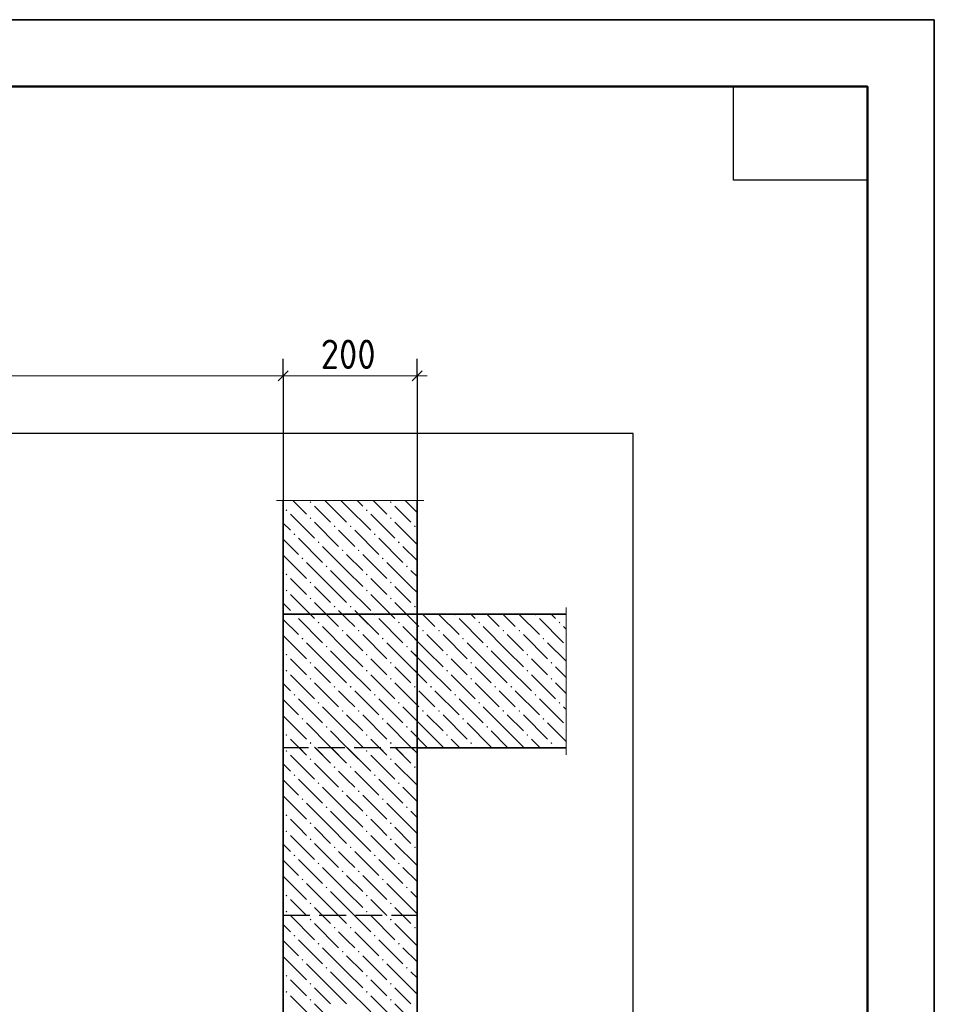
# Model space of a CAD drawing. Header units: millimetres. Extents: x 0 to 21000, y -5 to 14850.
# Tile 23 of 23: x 17584 to 21000, y 11170 to 14850. Entities that reach past the tile are written whole.
import ezdxf

# ---------------------------------------------------------------- set-up
doc = ezdxf.new("R2010")
doc.units = ezdxf.units.MM
doc.linetypes.add('______2', pattern=[135, 100, -35])
doc.layers.add('Standard', color=7, linetype='Continuous', lineweight=25)
doc.layers.add('Размерная линия_ общее', color=7, linetype='Continuous', lineweight=13)
doc.layers.add('ЖБ Перекрытие верхний уровень', color=7, linetype='Continuous', lineweight=25, true_color=0xe0e0ff)
doc.layers.add('ЖБ Стена верхний уровень', color=7, linetype='Continuous', lineweight=25, true_color=0x006e00)
doc.layers.add('Размерная выноска', color=7, linetype='Continuous')
doc.styles.add('ISOCPEUR', font='txt')

msp = doc.modelspace()

# ---------------------------------------------------------------- hatches: boundary and pattern name
at = {"layer": 'ЖБ Перекрытие верхний уровень', "linetype": 'Continuous', "lineweight": 18, "transparency": 33554687}
for points in [[(18606.8, 12626.9), (18608.3, 12628.4), (18611.8, 12628.4), (18613.3, 12626.9), (18610, 12623.7)], [(18906.8, 12626.9), (18908.3, 12628.4), (18911.8, 12628.4), (18913.3, 12626.9), (18910, 12623.7)], [(19206.8, 12626.9), (19208.3, 12628.4), (19211.8, 12628.4), (19213.3, 12626.9), (19210, 12623.7)], [(19506.8, 12626.9), (19508.3, 12628.4), (19511.8, 12628.4), (19513.3, 12626.9), (19510, 12623.7)], [(18696.8, 12596.9), (18700, 12600.2), (18703.3, 12596.9), (18700, 12593.7)], [(18996.8, 12596.9), (19000, 12600.2), (19003.3, 12596.9), (19000, 12593.7)], [(19296.8, 12596.9), (19300, 12600.2), (19303.3, 12596.9), (19300, 12593.7)], [(19596.8, 12596.9), (19600, 12600.2), (19603.3, 12596.9), (19600, 12593.7)], [(18786.8, 12566.9), (18790, 12570.2), (18793.3, 12566.9), (18790, 12563.7)], [(18846.8, 12566.9), (18850, 12570.2), (18853.3, 12566.9), (18850, 12563.7)], [(19086.8, 12566.9), (19090, 12570.2), (19093.3, 12566.9), (19090, 12563.7)], [(19146.8, 12566.9), (19150, 12570.2), (19153.3, 12566.9), (19150, 12563.7)], [(19386.8, 12566.9), (19390, 12570.2), (19393.3, 12566.9), (19390, 12563.7)], [(19446.8, 12566.9), (19450, 12570.2), (19453.3, 12566.9), (19450, 12563.7)], [(18636.8, 12536.9), (18640, 12540.2), (18643.3, 12536.9), (18640, 12533.7)], [(18936.8, 12536.9), (18940, 12540.2), (18943.3, 12536.9), (18940, 12533.7)], [(19236.8, 12536.9), (19240, 12540.2), (19243.3, 12536.9), (19240, 12533.7)], [(19536.8, 12536.9), (19540, 12540.2), (19543.3, 12536.9), (19540, 12533.7)], [(18576.8, 12476.9), (18580, 12480.2), (18583.3, 12476.9), (18580, 12473.7)], [(18726.8, 12506.9), (18730, 12510.2), (18733.3, 12506.9), (18730, 12503.7)], [(18876.8, 12476.9), (18880, 12480.2), (18883.3, 12476.9), (18880, 12473.7)], [(19026.8, 12506.9), (19030, 12510.2), (19033.3, 12506.9), (19030, 12503.7)], [(19176.8, 12476.9), (19180, 12480.2), (19183.3, 12476.9), (19180, 12473.7)], [(19326.8, 12506.9), (19330, 12510.2), (19333.3, 12506.9), (19330, 12503.7)], [(19476.8, 12476.9), (19480, 12480.2), (19483.3, 12476.9), (19480, 12473.7)], [(18666.8, 12446.9), (18670, 12450.2), (18673.3, 12446.9), (18670, 12443.7)], [(18966.8, 12446.9), (18970, 12450.2), (18973.3, 12446.9), (18970, 12443.7)], [(19266.8, 12446.9), (19270, 12450.2), (19273.3, 12446.9), (19270, 12443.7)], [(19566.8, 12446.9), (19570, 12450.2), (19573.3, 12446.9), (19570, 12443.7)], [(18576.8, 12416.9), (18580, 12420.2), (18583.3, 12416.9), (18580, 12413.7)], [(18876.8, 12416.9), (18880, 12420.2), (18883.3, 12416.9), (18880, 12413.7)], [(19176.8, 12416.9), (19180, 12420.2), (19183.3, 12416.9), (19180, 12413.7)], [(19476.8, 12416.9), (19480, 12420.2), (19483.3, 12416.9), (19480, 12413.7)], [(18666.8, 12386.9), (18670, 12390.2), (18673.3, 12386.9), (18670, 12383.7)], [(18966.8, 12386.9), (18970, 12390.2), (18973.3, 12386.9), (18970, 12383.7)], [(19266.8, 12386.9), (19270, 12390.2), (19273.3, 12386.9), (19270, 12383.7)], [(19566.8, 12386.9), (19570, 12390.2), (19573.3, 12386.9), (19570, 12383.7)], [(18606.8, 12326.9), (18610, 12330.2), (18613.3, 12326.9), (18610, 12323.7)], [(18756.8, 12356.9), (18760, 12360.2), (18763.3, 12356.9), (18760, 12353.7)], [(18816.8, 12356.9), (18820, 12360.2), (18823.3, 12356.9), (18820, 12353.7)], [(18906.8, 12326.9), (18910, 12330.2), (18913.3, 12326.9), (18910, 12323.7)], [(19056.8, 12356.9), (19060, 12360.2), (19063.3, 12356.9), (19060, 12353.7)], [(19116.8, 12356.9), (19120, 12360.2), (19123.3, 12356.9), (19120, 12353.7)], [(19206.8, 12326.9), (19210, 12330.2), (19213.3, 12326.9), (19210, 12323.7)], [(19356.8, 12356.9), (19360, 12360.2), (19363.3, 12356.9), (19360, 12353.7)], [(19416.8, 12356.9), (19420, 12360.2), (19423.3, 12356.9), (19420, 12353.7)], [(19506.8, 12326.9), (19510, 12330.2), (19513.3, 12326.9), (19510, 12323.7)], [(18696.8, 12296.9), (18700, 12300.2), (18703.3, 12296.9), (18700, 12293.7)], [(18996.8, 12296.9), (19000, 12300.2), (19003.3, 12296.9), (19000, 12293.7)], [(19296.8, 12296.9), (19300, 12300.2), (19303.3, 12296.9), (19300, 12293.7)], [(19596.8, 12296.9), (19600, 12300.2), (19603.3, 12296.9), (19600, 12293.7)], [(18786.8, 12266.9), (18790, 12270.2), (18793.3, 12266.9), (18790, 12263.7)], [(18846.8, 12266.9), (18850, 12270.2), (18853.3, 12266.9), (18850, 12263.7)], [(19086.8, 12266.9), (19090, 12270.2), (19093.3, 12266.9), (19090, 12263.7)], [(19146.8, 12266.9), (19150, 12270.2), (19153.3, 12266.9), (19150, 12263.7)], [(19386.8, 12266.9), (19390, 12270.2), (19393.3, 12266.9), (19390, 12263.7)], [(19446.8, 12266.9), (19450, 12270.2), (19453.3, 12266.9), (19450, 12263.7)], [(18636.8, 12236.9), (18640, 12240.2), (18643.3, 12236.9), (18640, 12233.7)], [(18936.8, 12236.9), (18940, 12240.2), (18943.3, 12236.9), (18940, 12233.7)], [(19236.8, 12236.9), (19240, 12240.2), (19243.3, 12236.9), (19240, 12233.7)], [(19536.8, 12236.9), (19540, 12240.2), (19543.3, 12236.9), (19540, 12233.7)], [(18576.8, 12176.9), (18580, 12180.2), (18583.3, 12176.9), (18580, 12173.7)], [(18726.8, 12206.9), (18730, 12210.2), (18733.3, 12206.9), (18730, 12203.7)], [(18876.8, 12176.9), (18880, 12180.2), (18883.3, 12176.9), (18880, 12173.7)], [(19026.8, 12206.9), (19030, 12210.2), (19033.3, 12206.9), (19030, 12203.7)], [(19176.8, 12176.9), (19180, 12180.2), (19183.3, 12176.9), (19180, 12173.7)], [(19326.8, 12206.9), (19330, 12210.2), (19333.3, 12206.9), (19330, 12203.7)], [(19476.8, 12176.9), (19480, 12180.2), (19483.3, 12176.9), (19480, 12173.7)], [(18666.8, 12146.9), (18670, 12150.2), (18673.3, 12146.9), (18670, 12143.7)], [(18966.8, 12146.9), (18970, 12150.2), (18973.3, 12146.9), (18970, 12143.7)], [(19266.8, 12146.9), (19270, 12150.2), (19273.3, 12146.9), (19270, 12143.7)], [(19566.8, 12146.9), (19570, 12150.2), (19573.3, 12146.9), (19570, 12143.7)]]:
    msp.add_hatch(color=7, dxfattribs=at).paths.add_polyline_path(points, flags=16)
at = {"layer": 'ЖБ Стена верхний уровень', "linetype": 'Continuous', "lineweight": 18, "transparency": 33554687}
for points in [[(18666.8, 13046.9), (18670, 13050.2), (18673.3, 13046.9), (18670, 13043.7)], [(18966.8, 13046.9), (18970, 13050.2), (18973.3, 13046.9), (18970, 13043.7)], [(18576.8, 13016.9), (18580, 13020.2), (18583.3, 13016.9), (18580, 13013.7)], [(18666.8, 12986.9), (18670, 12990.2), (18673.3, 12986.9), (18670, 12983.7)], [(18876.8, 13016.9), (18880, 13020.2), (18883.3, 13016.9), (18880, 13013.7)], [(18966.8, 12986.9), (18970, 12990.2), (18973.3, 12986.9), (18970, 12983.7)], [(18756.8, 12956.9), (18760, 12960.2), (18763.3, 12956.9), (18760, 12953.7)], [(18816.8, 12956.9), (18820, 12960.2), (18823.3, 12956.9), (18820, 12953.7)], [(19056.8, 12956.9), (19060, 12960.2), (19063.3, 12956.9), (19060, 12953.7)], [(18606.8, 12926.9), (18610, 12930.2), (18613.3, 12926.9), (18610, 12923.7)], [(18906.8, 12926.9), (18910, 12930.2), (18913.3, 12926.9), (18910, 12923.7)], [(18696.8, 12896.9), (18700, 12900.2), (18703.3, 12896.9), (18700, 12893.7)], [(18996.8, 12896.9), (19000, 12900.2), (19003.3, 12896.9), (19000, 12893.7)], [(18786.8, 12866.9), (18790, 12870.2), (18793.3, 12866.9), (18790, 12863.7)], [(18846.8, 12866.9), (18850, 12870.2), (18853.3, 12866.9), (18850, 12863.7)], [(18636.8, 12836.9), (18640, 12840.2), (18643.3, 12836.9), (18640, 12833.7)], [(18726.8, 12806.9), (18730, 12810.2), (18733.3, 12806.9), (18730, 12803.7)], [(18936.8, 12836.9), (18940, 12840.2), (18943.3, 12836.9), (18940, 12833.7)], [(19026.8, 12806.9), (19030, 12810.2), (19033.3, 12806.9), (19030, 12803.7)], [(18576.8, 12776.9), (18580, 12780.2), (18583.3, 12776.9), (18580, 12773.7)], [(18876.8, 12776.9), (18880, 12780.2), (18883.3, 12776.9), (18880, 12773.7)], [(18666.8, 12746.9), (18670, 12750.2), (18673.3, 12746.9), (18670, 12743.7)], [(18966.8, 12746.9), (18970, 12750.2), (18973.3, 12746.9), (18970, 12743.7)], [(18576.8, 12716.9), (18580, 12720.2), (18583.3, 12716.9), (18580, 12713.7)], [(18876.8, 12716.9), (18880, 12720.2), (18883.3, 12716.9), (18880, 12713.7)], [(18666.8, 12686.9), (18670, 12690.2), (18673.3, 12686.9), (18670, 12683.7)], [(18756.8, 12656.9), (18760, 12660.2), (18763.3, 12656.9), (18760, 12653.7)], [(18816.8, 12656.9), (18820, 12660.2), (18823.3, 12656.9), (18820, 12653.7)], [(18966.8, 12686.9), (18970, 12690.2), (18973.3, 12686.9), (18970, 12683.7)], [(19056.8, 12656.9), (19060, 12660.2), (19063.3, 12656.9), (19060, 12653.7)], [(18606.8, 12626.9), (18610, 12630.2), (18613.3, 12626.9), (18610, 12623.7)], [(18906.8, 12626.9), (18910, 12630.2), (18913.3, 12626.9), (18910, 12623.7)], [(18696.8, 12596.9), (18700, 12600.2), (18703.3, 12596.9), (18700, 12593.7)], [(18996.8, 12596.9), (19000, 12600.2), (19003.3, 12596.9), (19000, 12593.7)], [(18786.8, 12566.9), (18790, 12570.2), (18793.3, 12566.9), (18790, 12563.7)], [(18846.8, 12566.9), (18850, 12570.2), (18853.3, 12566.9), (18850, 12563.7)], [(18636.8, 12536.9), (18640, 12540.2), (18643.3, 12536.9), (18640, 12533.7)], [(18936.8, 12536.9), (18940, 12540.2), (18943.3, 12536.9), (18940, 12533.7)], [(18576.8, 12476.9), (18580, 12480.2), (18583.3, 12476.9), (18580, 12473.7)], [(18726.8, 12506.9), (18730, 12510.2), (18733.3, 12506.9), (18730, 12503.7)], [(18876.8, 12476.9), (18880, 12480.2), (18883.3, 12476.9), (18880, 12473.7)], [(19026.8, 12506.9), (19030, 12510.2), (19033.3, 12506.9), (19030, 12503.7)], [(18666.8, 12446.9), (18670, 12450.2), (18673.3, 12446.9), (18670, 12443.7)], [(18966.8, 12446.9), (18970, 12450.2), (18973.3, 12446.9), (18970, 12443.7)], [(18576.8, 12416.9), (18580, 12420.2), (18583.3, 12416.9), (18580, 12413.7)], [(18876.8, 12416.9), (18880, 12420.2), (18883.3, 12416.9), (18880, 12413.7)], [(18666.8, 12386.9), (18670, 12390.2), (18673.3, 12386.9), (18670, 12383.7)], [(18966.8, 12386.9), (18970, 12390.2), (18973.3, 12386.9), (18970, 12383.7)], [(18606.8, 12326.9), (18610, 12330.2), (18613.3, 12326.9), (18610, 12323.7)], [(18756.8, 12356.9), (18760, 12360.2), (18763.3, 12356.9), (18760, 12353.7)], [(18816.8, 12356.9), (18820, 12360.2), (18823.3, 12356.9), (18820, 12353.7)], [(18906.8, 12326.9), (18910, 12330.2), (18913.3, 12326.9), (18910, 12323.7)], [(19056.8, 12356.9), (19060, 12360.2), (19063.3, 12356.9), (19060, 12353.7)], [(18696.8, 12296.9), (18700, 12300.2), (18703.3, 12296.9), (18700, 12293.7)], [(18996.8, 12296.9), (19000, 12300.2), (19003.3, 12296.9), (19000, 12293.7)], [(18786.8, 12266.9), (18790, 12270.2), (18793.3, 12266.9), (18790, 12263.7)], [(18846.8, 12266.9), (18850, 12270.2), (18853.3, 12266.9), (18850, 12263.7)], [(18636.8, 12236.9), (18640, 12240.2), (18643.3, 12236.9), (18640, 12233.7)], [(18936.8, 12236.9), (18940, 12240.2), (18943.3, 12236.9), (18940, 12233.7)], [(18576.8, 12176.9), (18580, 12180.2), (18583.3, 12176.9), (18580, 12173.7)], [(18726.8, 12206.9), (18730, 12210.2), (18733.3, 12206.9), (18730, 12203.7)], [(18876.8, 12176.9), (18880, 12180.2), (18883.3, 12176.9), (18880, 12173.7)], [(19026.8, 12206.9), (19030, 12210.2), (19033.3, 12206.9), (19030, 12203.7)], [(18666.8, 12146.9), (18670, 12150.2), (18673.3, 12146.9), (18670, 12143.7)], [(18966.8, 12146.9), (18970, 12150.2), (18973.3, 12146.9), (18970, 12143.7)], [(18576.8, 12116.9), (18580, 12120.2), (18583.3, 12116.9), (18580, 12113.7)], [(18576.8, 12116.9), (18580, 12120.2), (18583.3, 12116.9), (18580, 12113.7)], [(18876.8, 12116.9), (18880, 12120.2), (18883.3, 12116.9), (18880, 12113.7)], [(18876.8, 12116.9), (18880, 12120.2), (18883.3, 12116.9), (18880, 12113.7)], [(18666.8, 12086.9), (18670, 12090.2), (18673.3, 12086.9), (18670, 12083.7)], [(18666.8, 12086.9), (18670, 12090.2), (18673.3, 12086.9), (18670, 12083.7)], [(18966.8, 12086.9), (18970, 12090.2), (18973.3, 12086.9), (18970, 12083.7)], [(18966.8, 12086.9), (18970, 12090.2), (18973.3, 12086.9), (18970, 12083.7)], [(18756.8, 12056.9), (18760, 12060.2), (18763.3, 12056.9), (18760, 12053.7)], [(18756.8, 12056.9), (18760, 12060.2), (18763.3, 12056.9), (18760, 12053.7)], [(18816.8, 12056.9), (18820, 12060.2), (18823.3, 12056.9), (18820, 12053.7)], [(18816.8, 12056.9), (18820, 12060.2), (18823.3, 12056.9), (18820, 12053.7)], [(19056.8, 12056.9), (19060, 12060.2), (19063.3, 12056.9), (19060, 12053.7)], [(19056.8, 12056.9), (19060, 12060.2), (19063.3, 12056.9), (19060, 12053.7)], [(18606.8, 12026.9), (18610, 12030.2), (18613.3, 12026.9), (18610, 12023.7)], [(18606.8, 12026.9), (18610, 12030.2), (18613.3, 12026.9), (18610, 12023.7)], [(18696.8, 11996.9), (18700, 12000.2), (18703.3, 11996.9), (18700, 11993.7)], [(18696.8, 11996.9), (18700, 12000.2), (18703.3, 11996.9), (18700, 11993.7)], [(18906.8, 12026.9), (18910, 12030.2), (18913.3, 12026.9), (18910, 12023.7)], [(18906.8, 12026.9), (18910, 12030.2), (18913.3, 12026.9), (18910, 12023.7)], [(18996.8, 11996.9), (19000, 12000.2), (19003.3, 11996.9), (19000, 11993.7)], [(18996.8, 11996.9), (19000, 12000.2), (19003.3, 11996.9), (19000, 11993.7)], [(18786.8, 11966.9), (18790, 11970.2), (18793.3, 11966.9), (18790, 11963.7)], [(18786.8, 11966.9), (18790, 11970.2), (18793.3, 11966.9), (18790, 11963.7)], [(18846.8, 11966.9), (18850, 11970.2), (18853.3, 11966.9), (18850, 11963.7)], [(18846.8, 11966.9), (18850, 11970.2), (18853.3, 11966.9), (18850, 11963.7)], [(18636.8, 11936.9), (18640, 11940.2), (18643.3, 11936.9), (18640, 11933.7)], [(18636.8, 11936.9), (18640, 11940.2), (18643.3, 11936.9), (18640, 11933.7)], [(18936.8, 11936.9), (18940, 11940.2), (18943.3, 11936.9), (18940, 11933.7)], [(18936.8, 11936.9), (18940, 11940.2), (18943.3, 11936.9), (18940, 11933.7)], [(18726.8, 11906.9), (18730, 11910.2), (18733.3, 11906.9), (18730, 11903.7)], [(18726.8, 11906.9), (18730, 11910.2), (18733.3, 11906.9), (18730, 11903.7)], [(19026.8, 11906.9), (19030, 11910.2), (19033.3, 11906.9), (19030, 11903.7)], [(19026.8, 11906.9), (19030, 11910.2), (19033.3, 11906.9), (19030, 11903.7)], [(18576.8, 11876.9), (18580, 11880.2), (18583.3, 11876.9), (18580, 11873.7)], [(18576.8, 11876.9), (18580, 11880.2), (18583.3, 11876.9), (18580, 11873.7)], [(18666.8, 11846.9), (18670, 11850.2), (18673.3, 11846.9), (18670, 11843.7)], [(18666.8, 11846.9), (18670, 11850.2), (18673.3, 11846.9), (18670, 11843.7)], [(18876.8, 11876.9), (18880, 11880.2), (18883.3, 11876.9), (18880, 11873.7)], [(18876.8, 11876.9), (18880, 11880.2), (18883.3, 11876.9), (18880, 11873.7)], [(18966.8, 11846.9), (18970, 11850.2), (18973.3, 11846.9), (18970, 11843.7)], [(18966.8, 11846.9), (18970, 11850.2), (18973.3, 11846.9), (18970, 11843.7)], [(18576.8, 11816.9), (18580, 11820.2), (18583.3, 11816.9), (18580, 11813.7)], [(18576.8, 11816.9), (18580, 11820.2), (18583.3, 11816.9), (18580, 11813.7)], [(18876.8, 11816.9), (18880, 11820.2), (18883.3, 11816.9), (18880, 11813.7)], [(18876.8, 11816.9), (18880, 11820.2), (18883.3, 11816.9), (18880, 11813.7)], [(18666.8, 11786.9), (18670, 11790.2), (18673.3, 11786.9), (18670, 11783.7)], [(18666.8, 11786.9), (18670, 11790.2), (18673.3, 11786.9), (18670, 11783.7)], [(18966.8, 11786.9), (18970, 11790.2), (18973.3, 11786.9), (18970, 11783.7)], [(18966.8, 11786.9), (18970, 11790.2), (18973.3, 11786.9), (18970, 11783.7)], [(18756.8, 11756.9), (18760, 11760.2), (18763.3, 11756.9), (18760, 11753.7)], [(18756.8, 11756.9), (18760, 11760.2), (18763.3, 11756.9), (18760, 11753.7)], [(18816.8, 11756.9), (18820, 11760.2), (18823.3, 11756.9), (18820, 11753.7)], [(18816.8, 11756.9), (18820, 11760.2), (18823.3, 11756.9), (18820, 11753.7)], [(19056.8, 11756.9), (19060, 11760.2), (19063.3, 11756.9), (19060, 11753.7)], [(19056.8, 11756.9), (19060, 11760.2), (19063.3, 11756.9), (19060, 11753.7)], [(18606.8, 11726.9), (18610, 11730.2), (18613.3, 11726.9), (18610, 11723.7)], [(18606.8, 11726.9), (18610, 11730.2), (18613.3, 11726.9), (18610, 11723.7)], [(18906.8, 11726.9), (18910, 11730.2), (18913.3, 11726.9), (18910, 11723.7)], [(18906.8, 11726.9), (18910, 11730.2), (18913.3, 11726.9), (18910, 11723.7)], [(18696.8, 11696.9), (18700, 11700.2), (18703.3, 11696.9), (18700, 11693.7)], [(18696.8, 11696.9), (18700, 11700.2), (18703.3, 11696.9), (18700, 11693.7)], [(18786.8, 11666.9), (18790, 11670.2), (18793.3, 11666.9), (18790, 11663.7)], [(18786.8, 11666.9), (18790, 11670.2), (18793.3, 11666.9), (18790, 11663.7)], [(18846.8, 11666.9), (18850, 11670.2), (18853.3, 11666.9), (18850, 11663.7)], [(18846.8, 11666.9), (18850, 11670.2), (18853.3, 11666.9), (18850, 11663.7)], [(18996.8, 11696.9), (19000, 11700.2), (19003.3, 11696.9), (19000, 11693.7)], [(18996.8, 11696.9), (19000, 11700.2), (19003.3, 11696.9), (19000, 11693.7)], [(18636.8, 11636.9), (18640, 11640.2), (18643.3, 11636.9), (18640, 11633.7)], [(18636.8, 11636.9), (18640, 11640.2), (18643.3, 11636.9), (18640, 11633.7)], [(18936.8, 11636.9), (18940, 11640.2), (18943.3, 11636.9), (18940, 11633.7)], [(18936.8, 11636.9), (18940, 11640.2), (18943.3, 11636.9), (18940, 11633.7)], [(18726.8, 11606.9), (18730, 11610.2), (18733.3, 11606.9), (18730, 11603.7)], [(18726.8, 11606.9), (18730, 11610.2), (18733.3, 11606.9), (18730, 11603.7)], [(19026.8, 11606.9), (19030, 11610.2), (19033.3, 11606.9), (19030, 11603.7)], [(19026.8, 11606.9), (19030, 11610.2), (19033.3, 11606.9), (19030, 11603.7)], [(18576.8, 11576.9), (18580, 11580.2), (18583.3, 11576.9), (18580, 11573.7)], [(18576.8, 11576.9), (18580, 11580.2), (18583.3, 11576.9), (18580, 11573.7)], [(18876.8, 11576.9), (18880, 11580.2), (18883.3, 11576.9), (18880, 11573.7)], [(18876.8, 11576.9), (18880, 11580.2), (18883.3, 11576.9), (18880, 11573.7)], [(18576.8, 11516.9), (18580, 11520.2), (18583.3, 11516.9), (18580, 11513.7)], [(18576.8, 11516.9), (18580, 11520.2), (18583.3, 11516.9), (18580, 11513.7)], [(18666.8, 11546.9), (18670, 11550.2), (18673.3, 11546.9), (18670, 11543.7)], [(18666.8, 11546.9), (18670, 11550.2), (18673.3, 11546.9), (18670, 11543.7)], [(18876.8, 11516.9), (18880, 11520.2), (18883.3, 11516.9), (18880, 11513.7)], [(18876.8, 11516.9), (18880, 11520.2), (18883.3, 11516.9), (18880, 11513.7)], [(18966.8, 11546.9), (18970, 11550.2), (18973.3, 11546.9), (18970, 11543.7)], [(18966.8, 11546.9), (18970, 11550.2), (18973.3, 11546.9), (18970, 11543.7)], [(18666.8, 11486.9), (18670, 11490.2), (18673.3, 11486.9), (18670, 11483.7)], [(18966.8, 11486.9), (18970, 11490.2), (18973.3, 11486.9), (18970, 11483.7)], [(18756.8, 11456.9), (18760, 11460.2), (18763.3, 11456.9), (18760, 11453.7)], [(18816.8, 11456.9), (18820, 11460.2), (18823.3, 11456.9), (18820, 11453.7)], [(19056.8, 11456.9), (19060, 11460.2), (19063.3, 11456.9), (19060, 11453.7)], [(18606.8, 11426.9), (18610, 11430.2), (18613.3, 11426.9), (18610, 11423.7)], [(18906.8, 11426.9), (18910, 11430.2), (18913.3, 11426.9), (18910, 11423.7)], [(18696.8, 11396.9), (18700, 11400.2), (18703.3, 11396.9), (18700, 11393.7)], [(18786.8, 11366.9), (18790, 11370.2), (18793.3, 11366.9), (18790, 11363.7)], [(18846.8, 11366.9), (18850, 11370.2), (18853.3, 11366.9), (18850, 11363.7)], [(18996.8, 11396.9), (19000, 11400.2), (19003.3, 11396.9), (19000, 11393.7)], [(18636.8, 11336.9), (18640, 11340.2), (18643.3, 11336.9), (18640, 11333.7)], [(18936.8, 11336.9), (18940, 11340.2), (18943.3, 11336.9), (18940, 11333.7)], [(18726.8, 11306.9), (18730, 11310.2), (18733.3, 11306.9), (18730, 11303.7)], [(19026.8, 11306.9), (19030, 11310.2), (19033.3, 11306.9), (19030, 11303.7)], [(18576.8, 11276.9), (18580, 11280.2), (18583.3, 11276.9), (18580, 11273.7)], [(18876.8, 11276.9), (18880, 11280.2), (18883.3, 11276.9), (18880, 11273.7)], [(18666.8, 11246.9), (18670, 11250.2), (18673.3, 11246.9), (18670, 11243.7)], [(18966.8, 11246.9), (18970, 11250.2), (18973.3, 11246.9), (18970, 11243.7)], [(18576.8, 11216.9), (18580, 11220.2), (18583.3, 11216.9), (18580, 11213.7)], [(18666.8, 11186.9), (18670, 11190.2), (18673.3, 11186.9), (18670, 11183.7)], [(18876.8, 11216.9), (18880, 11220.2), (18883.3, 11216.9), (18880, 11213.7)], [(18966.8, 11186.9), (18970, 11190.2), (18973.3, 11186.9), (18970, 11183.7)]]:
    msp.add_hatch(color=7, dxfattribs=at).paths.add_polyline_path(points, flags=16)

# ---------------------------------------------------------------- linework, layer by layer
at = {"layer": 'Standard', "color": 7, "linetype": 'Continuous', "lineweight": 35, "transparency": 33554687}
for p, q in [((20750, 13800), (20750, 10250)), ((20750, 13600), (20750, 10050))]:
    msp.add_line(p, q, dxfattribs=at)
at = {"layer": 'Standard', "color": 7, "linetype": 'Continuous', "lineweight": 50, "transparency": 33554687}
msp.add_line((20750, 13550), (20750, 11600), dxfattribs=at)
at = {"layer": 'Standard', "color": 7, "linetype": 'Continuous', "lineweight": 25, "transparency": 33554687}
for points in [[(0, 0), (21000, 0), (21000, 14850), (0, 14850), (0, 0)], [(20750, 14600), (20750, 14250), (20250, 14250), (20250, 14600), (20750, 14600)]]:
    msp.add_lwpolyline(points, close=True, dxfattribs=at)
at = {"layer": 'Standard', "color": 7, "linetype": 'Continuous', "lineweight": 35, "transparency": 33554687}
msp.add_lwpolyline([(21000, 14850), (0, 14850), (0, 0), (21000, 0), (21000, 14850)], dxfattribs=at)
at = {"layer": 'Standard', "color": 7, "linetype": 'Continuous', "lineweight": 50, "transparency": 33554687}
msp.add_lwpolyline([(1000, 14600), (20750, 14600), (20750, 250), (1000, 250), (1000, 14600)], close=True, dxfattribs=at)
at = {"layer": 'Standard', "color": 254, "linetype": 'Continuous', "lineweight": 25, "true_color": 0xc4c4ff, "transparency": 33554687}
msp.add_lwpolyline([(1586.4, 8737.5), (19874.7, 8737.5), (19874.7, 13303.3), (1586.4, 13303.3), (1586.4, 8737.5)], dxfattribs=at)
at = {"layer": 'ЖБ Перекрытие верхний уровень', "color": 7, "linetype": 'Continuous', "lineweight": 35, "transparency": 33554687}
for p, q in [((18567.9, 12628.4), (18567.9, 12128.4)), ((19624.7, 12628.4), (18567.9, 12628.4)), ((19067.9, 12128.4), (19624.7, 12128.4))]:
    msp.add_line(p, q, dxfattribs=at)
at = {"layer": 'ЖБ Перекрытие верхний уровень', "color": 9, "linetype": 'Continuous', "lineweight": 18, "true_color": 0xc7c7c7, "transparency": 33554687}
for p, q in [((18668.5, 12628.4), (18685, 12611.9)), ((18728.5, 12628.4), (18775, 12581.9)), ((18805, 12611.9), (18788.5, 12628.4)), ((18848.5, 12628.4), (18925, 12551.9)), ((18968.5, 12628.4), (18985, 12611.9)), ((19028.5, 12628.4), (19075, 12581.9)), ((19105, 12611.9), (19088.5, 12628.4)), ((19148.5, 12628.4), (19225, 12551.9)), ((19268.5, 12628.4), (19285, 12611.9)), ((19328.5, 12628.4), (19375, 12581.9)), ((19405, 12611.9), (19388.5, 12628.4)), ((19448.5, 12628.4), (19525, 12551.9)), ((19568.5, 12628.4), (19585, 12611.9)), ((18567.9, 12609), (18625, 12551.9)), ((18625, 12611.9), (18715, 12521.9)), ((18835, 12581.9), (18805, 12611.9)), ((18925, 12611.9), (19015, 12521.9)), ((19135, 12581.9), (19105, 12611.9)), ((19225, 12611.9), (19315, 12521.9)), ((19435, 12581.9), (19405, 12611.9)), ((19525, 12611.9), (19615, 12521.9)), ((18567.9, 12549), (18655, 12461.9)), ((18805, 12491.9), (18715, 12581.9)), ((18805, 12551.9), (18865, 12491.9)), ((18865, 12551.9), (18955, 12461.9)), ((19105, 12491.9), (19015, 12581.9)), ((19105, 12551.9), (19165, 12491.9)), ((19165, 12551.9), (19255, 12461.9)), ((19405, 12491.9), (19315, 12581.9)), ((19405, 12551.9), (19465, 12491.9)), ((19465, 12551.9), (19555, 12461.9)), ((19624.7, 12572.2), (19615, 12581.9)), ((18745, 12431.9), (18655, 12521.9)), ((19045, 12431.9), (18955, 12521.9)), ((19345, 12431.9), (19255, 12521.9)), ((19624.7, 12452.2), (19555, 12521.9)), ((18745, 12491.9), (18805, 12431.9)), ((18805, 12491.9), (18865, 12431.9)), ((19045, 12491.9), (19105, 12431.9)), ((19105, 12491.9), (19165, 12431.9)), ((19345, 12491.9), (19405, 12431.9)), ((19405, 12491.9), (19465, 12431.9)), ((18625, 12431.9), (18595, 12461.9)), ((18925, 12431.9), (18895, 12461.9)), ((19225, 12431.9), (19195, 12461.9)), ((19525, 12431.9), (19495, 12461.9)), ((18595, 12401.9), (18685, 12311.9)), ((18655, 12401.9), (18625, 12431.9)), ((18685, 12431.9), (18745, 12371.9)), ((18745, 12431.9), (18805, 12371.9)), ((18805, 12431.9), (18895, 12341.9)), ((18895, 12401.9), (18985, 12311.9)), ((18955, 12401.9), (18925, 12431.9)), ((18985, 12431.9), (19045, 12371.9)), ((19045, 12431.9), (19105, 12371.9)), ((19105, 12431.9), (19195, 12341.9)), ((19195, 12401.9), (19285, 12311.9)), ((19255, 12401.9), (19225, 12431.9)), ((19285, 12431.9), (19345, 12371.9)), ((19345, 12431.9), (19405, 12371.9)), ((19405, 12431.9), (19495, 12341.9)), ((19495, 12401.9), (19585, 12311.9)), ((19555, 12401.9), (19525, 12431.9)), ((19585, 12431.9), (19624.7, 12392.2)), ((18567.9, 12369), (18595, 12341.9)), ((18685, 12371.9), (18775, 12281.9)), ((18985, 12371.9), (19075, 12281.9)), ((19285, 12371.9), (19375, 12281.9)), ((19585, 12371.9), (19624.7, 12332.2)), ((18805, 12311.9), (18775, 12341.9)), ((18835, 12341.9), (18925, 12251.9)), ((19105, 12311.9), (19075, 12341.9)), ((19135, 12341.9), (19225, 12251.9)), ((19405, 12311.9), (19375, 12341.9)), ((19435, 12341.9), (19525, 12251.9)), ((18567.9, 12309), (18625, 12251.9)), ((18625, 12311.9), (18715, 12221.9)), ((18835, 12281.9), (18805, 12311.9)), ((18925, 12311.9), (19015, 12221.9)), ((19135, 12281.9), (19105, 12311.9)), ((19225, 12311.9), (19315, 12221.9)), ((19435, 12281.9), (19405, 12311.9)), ((19525, 12311.9), (19615, 12221.9)), ((18805, 12191.9), (18715, 12281.9)), ((19105, 12191.9), (19015, 12281.9)), ((19405, 12191.9), (19315, 12281.9)), ((19624.7, 12272.2), (19615, 12281.9)), ((18567.9, 12249), (18655, 12161.9)), ((18745, 12131.9), (18655, 12221.9)), ((18805, 12251.9), (18865, 12191.9)), ((18865, 12251.9), (18955, 12161.9)), ((19045, 12131.9), (18955, 12221.9)), ((19105, 12251.9), (19165, 12191.9)), ((19165, 12251.9), (19255, 12161.9)), ((19345, 12131.9), (19255, 12221.9)), ((19405, 12251.9), (19465, 12191.9)), ((19465, 12251.9), (19555, 12161.9)), ((19624.7, 12152.2), (19555, 12221.9)), ((18745, 12191.9), (18805, 12131.9)), ((18805, 12191.9), (18865, 12131.9)), ((19045, 12191.9), (19105, 12131.9)), ((19105, 12191.9), (19165, 12131.9)), ((19345, 12191.9), (19405, 12131.9)), ((19405, 12191.9), (19465, 12131.9)), ((18625, 12131.9), (18595, 12161.9)), ((18925, 12131.9), (18895, 12161.9)), ((19225, 12131.9), (19195, 12161.9)), ((19525, 12131.9), (19495, 12161.9)), ((18628.5, 12128.4), (18625, 12131.9)), ((18685, 12131.9), (18688.5, 12128.4)), ((18745, 12131.9), (18748.5, 12128.4)), ((18805, 12131.9), (18808.5, 12128.4)), ((18928.5, 12128.4), (18925, 12131.9)), ((18985, 12131.9), (18988.5, 12128.4)), ((19045, 12131.9), (19048.5, 12128.4)), ((19105, 12131.9), (19108.5, 12128.4)), ((19228.5, 12128.4), (19225, 12131.9)), ((19285, 12131.9), (19288.5, 12128.4)), ((19345, 12131.9), (19348.5, 12128.4)), ((19405, 12131.9), (19408.5, 12128.4)), ((19528.5, 12128.4), (19525, 12131.9)), ((19585, 12131.9), (19588.5, 12128.4))]:
    msp.add_line(p, q, dxfattribs=at)
at = {"layer": 'ЖБ Стена верхний уровень', "color": 7, "linetype": 'Continuous', "lineweight": 35, "transparency": 33554687}
for p, q in [((18567.9, 13053.3), (18567.9, 11503.4)), ((19067.9, 11503.4), (19067.9, 13053.3)), ((18567.9, 12128.4), (18567.9, 9753.4)), ((19067.9, 9753.4), (19067.9, 12128.4))]:
    msp.add_line(p, q, dxfattribs=at)
at = {"layer": 'ЖБ Стена верхний уровень', "color": 251, "linetype": 'Continuous', "lineweight": 18, "true_color": 0x575757, "transparency": 33554687}
for p, q in [((18625, 13031.9), (18603.7, 13053.3)), ((18655, 13001.9), (18625, 13031.9)), ((18685, 13031.9), (18745, 12971.9)), ((18745, 13031.9), (18723.7, 13053.3)), ((18745, 13031.9), (18805, 12971.9)), ((18783.7, 13053.3), (18805, 13031.9)), ((18805, 13031.9), (18895, 12941.9)), ((18843.7, 13053.3), (18865, 13031.9)), ((18925, 13031.9), (18903.7, 13053.3)), ((18955, 13001.9), (18925, 13031.9)), ((18985, 13031.9), (19045, 12971.9)), ((19045, 13031.9), (19023.7, 13053.3)), ((19045, 13031.9), (19067.9, 13009)), ((18595, 13001.9), (18685, 12911.9)), ((18895, 13001.9), (18985, 12911.9)), ((18567.9, 12969), (18595, 12941.9)), ((18685, 12971.9), (18775, 12881.9)), ((18985, 12971.9), (19067.9, 12889)), ((18805, 12911.9), (18775, 12941.9)), ((18835, 12941.9), (18925, 12851.9)), ((18567.9, 12909), (18625, 12851.9)), ((18625, 12911.9), (18715, 12821.9)), ((18805, 12791.9), (18715, 12881.9)), ((18835, 12881.9), (18805, 12911.9)), ((18925, 12911.9), (19015, 12821.9)), ((19067.9, 12829), (19015, 12881.9)), ((18567.9, 12849), (18655, 12761.9)), ((18805, 12851.9), (18865, 12791.9)), ((18865, 12851.9), (18955, 12761.9)), ((18745, 12731.9), (18655, 12821.9)), ((19045, 12731.9), (18955, 12821.9)), ((18745, 12791.9), (18805, 12731.9)), ((18805, 12791.9), (18865, 12731.9)), ((19045, 12791.9), (19067.9, 12769)), ((18625, 12731.9), (18595, 12761.9)), ((18655, 12701.9), (18625, 12731.9)), ((18685, 12731.9), (18745, 12671.9)), ((18745, 12731.9), (18805, 12671.9)), ((18805, 12731.9), (18895, 12641.9)), ((18925, 12731.9), (18895, 12761.9)), ((18955, 12701.9), (18925, 12731.9)), ((18985, 12731.9), (19045, 12671.9)), ((19045, 12731.9), (19067.9, 12709)), ((18595, 12701.9), (18685, 12611.9)), ((18895, 12701.9), (18985, 12611.9)), ((18567.9, 12669), (18595, 12641.9)), ((18685, 12671.9), (18775, 12581.9)), ((18985, 12671.9), (19067.9, 12589)), ((18805, 12611.9), (18775, 12641.9)), ((18835, 12641.9), (18925, 12551.9)), ((18567.9, 12609), (18625, 12551.9)), ((18625, 12611.9), (18715, 12521.9)), ((18835, 12581.9), (18805, 12611.9)), ((18925, 12611.9), (19015, 12521.9)), ((18567.9, 12549), (18655, 12461.9)), ((18805, 12491.9), (18715, 12581.9)), ((18805, 12551.9), (18865, 12491.9)), ((18865, 12551.9), (18955, 12461.9)), ((19067.9, 12529), (19015, 12581.9)), ((18745, 12431.9), (18655, 12521.9)), ((19045, 12431.9), (18955, 12521.9)), ((18745, 12491.9), (18805, 12431.9)), ((18805, 12491.9), (18865, 12431.9)), ((19045, 12491.9), (19067.9, 12469)), ((18625, 12431.9), (18595, 12461.9)), ((18925, 12431.9), (18895, 12461.9)), ((18595, 12401.9), (18685, 12311.9)), ((18655, 12401.9), (18625, 12431.9)), ((18685, 12431.9), (18745, 12371.9)), ((18745, 12431.9), (18805, 12371.9)), ((18805, 12431.9), (18895, 12341.9)), ((18895, 12401.9), (18985, 12311.9)), ((18955, 12401.9), (18925, 12431.9)), ((18985, 12431.9), (19045, 12371.9)), ((19045, 12431.9), (19067.9, 12409)), ((18567.9, 12369), (18595, 12341.9)), ((18685, 12371.9), (18775, 12281.9)), ((18985, 12371.9), (19067.9, 12289)), ((18805, 12311.9), (18775, 12341.9)), ((18835, 12341.9), (18925, 12251.9)), ((18567.9, 12309), (18625, 12251.9)), ((18625, 12311.9), (18715, 12221.9)), ((18835, 12281.9), (18805, 12311.9)), ((18925, 12311.9), (19015, 12221.9)), ((18805, 12191.9), (18715, 12281.9)), ((19067.9, 12229), (19015, 12281.9)), ((18567.9, 12249), (18655, 12161.9)), ((18745, 12131.9), (18655, 12221.9)), ((18805, 12251.9), (18865, 12191.9)), ((18865, 12251.9), (18955, 12161.9)), ((19045, 12131.9), (18955, 12221.9)), ((18745, 12191.9), (18805, 12131.9)), ((18805, 12191.9), (18865, 12131.9)), ((19045, 12191.9), (19067.9, 12169)), ((18625, 12131.9), (18595, 12161.9)), ((18925, 12131.9), (18895, 12161.9)), ((18655, 12101.9), (18625, 12131.9)), ((18655, 12101.9), (18628.5, 12128.4)), ((18685, 12131.9), (18745, 12071.9)), ((18688.5, 12128.4), (18745, 12071.9)), ((18745, 12131.9), (18805, 12071.9)), ((18748.5, 12128.4), (18805, 12071.9)), ((18805, 12131.9), (18895, 12041.9)), ((18808.5, 12128.4), (18895, 12041.9)), ((18955, 12101.9), (18925, 12131.9)), ((18955, 12101.9), (18928.5, 12128.4)), ((18985, 12131.9), (19045, 12071.9)), ((18988.5, 12128.4), (19045, 12071.9)), ((19045, 12131.9), (19067.9, 12109)), ((19048.5, 12128.4), (19067.9, 12109)), ((18567.9, 12069), (18595, 12041.9)), ((18567.9, 12069), (18595, 12041.9)), ((18595, 12101.9), (18685, 12011.9)), ((18595, 12101.9), (18685, 12011.9)), ((18685, 12071.9), (18775, 11981.9)), ((18685, 12071.9), (18775, 11981.9)), ((18895, 12101.9), (18985, 12011.9)), ((18895, 12101.9), (18985, 12011.9)), ((18985, 12071.9), (19067.9, 11989)), ((18985, 12071.9), (19067.9, 11989)), ((18805, 12011.9), (18775, 12041.9)), ((18805, 12011.9), (18775, 12041.9)), ((18835, 12041.9), (18925, 11951.9)), ((18835, 12041.9), (18925, 11951.9)), ((18567.9, 12009), (18625, 11951.9)), ((18567.9, 12009), (18625, 11951.9)), ((18625, 12011.9), (18715, 11921.9)), ((18625, 12011.9), (18715, 11921.9)), ((18835, 11981.9), (18805, 12011.9)), ((18835, 11981.9), (18805, 12011.9)), ((18925, 12011.9), (19015, 11921.9)), ((18925, 12011.9), (19015, 11921.9)), ((18805, 11891.9), (18715, 11981.9)), ((18805, 11891.9), (18715, 11981.9)), ((19067.9, 11929), (19015, 11981.9)), ((19067.9, 11929), (19015, 11981.9)), ((18567.9, 11949), (18655, 11861.9)), ((18567.9, 11949), (18655, 11861.9)), ((18745, 11831.9), (18655, 11921.9)), ((18745, 11831.9), (18655, 11921.9)), ((18805, 11951.9), (18865, 11891.9)), ((18805, 11951.9), (18865, 11891.9)), ((18865, 11951.9), (18955, 11861.9)), ((18865, 11951.9), (18955, 11861.9)), ((19045, 11831.9), (18955, 11921.9)), ((19045, 11831.9), (18955, 11921.9)), ((18745, 11891.9), (18805, 11831.9)), ((18745, 11891.9), (18805, 11831.9)), ((18805, 11891.9), (18865, 11831.9)), ((18805, 11891.9), (18865, 11831.9)), ((19045, 11891.9), (19067.9, 11869)), ((19045, 11891.9), (19067.9, 11869)), ((18625, 11831.9), (18595, 11861.9)), ((18625, 11831.9), (18595, 11861.9)), ((18925, 11831.9), (18895, 11861.9)), ((18925, 11831.9), (18895, 11861.9)), ((18655, 11801.9), (18625, 11831.9)), ((18655, 11801.9), (18625, 11831.9)), ((18685, 11831.9), (18745, 11771.9)), ((18685, 11831.9), (18745, 11771.9)), ((18745, 11831.9), (18805, 11771.9)), ((18745, 11831.9), (18805, 11771.9)), ((18805, 11831.9), (18895, 11741.9)), ((18805, 11831.9), (18895, 11741.9)), ((18955, 11801.9), (18925, 11831.9)), ((18955, 11801.9), (18925, 11831.9)), ((18985, 11831.9), (19045, 11771.9)), ((18985, 11831.9), (19045, 11771.9)), ((19045, 11831.9), (19067.9, 11809)), ((19045, 11831.9), (19067.9, 11809)), ((18595, 11801.9), (18685, 11711.9)), ((18595, 11801.9), (18685, 11711.9)), ((18895, 11801.9), (18985, 11711.9)), ((18895, 11801.9), (18985, 11711.9)), ((18567.9, 11769), (18595, 11741.9)), ((18567.9, 11769), (18595, 11741.9)), ((18685, 11771.9), (18775, 11681.9)), ((18685, 11771.9), (18775, 11681.9)), ((18805, 11711.9), (18775, 11741.9)), ((18805, 11711.9), (18775, 11741.9)), ((18835, 11741.9), (18925, 11651.9)), ((18835, 11741.9), (18925, 11651.9)), ((18985, 11771.9), (19067.9, 11689)), ((18985, 11771.9), (19067.9, 11689)), ((18567.9, 11709), (18625, 11651.9)), ((18567.9, 11709), (18625, 11651.9)), ((18625, 11711.9), (18715, 11621.9)), ((18625, 11711.9), (18715, 11621.9)), ((18835, 11681.9), (18805, 11711.9)), ((18835, 11681.9), (18805, 11711.9)), ((18925, 11711.9), (19015, 11621.9)), ((18925, 11711.9), (19015, 11621.9)), ((18805, 11591.9), (18715, 11681.9)), ((18805, 11591.9), (18715, 11681.9)), ((19067.9, 11629), (19015, 11681.9)), ((19067.9, 11629), (19015, 11681.9)), ((18567.9, 11649), (18655, 11561.9)), ((18567.9, 11649), (18655, 11561.9)), ((18805, 11651.9), (18865, 11591.9)), ((18805, 11651.9), (18865, 11591.9)), ((18865, 11651.9), (18955, 11561.9)), ((18865, 11651.9), (18955, 11561.9)), ((18745, 11531.9), (18655, 11621.9)), ((18745, 11531.9), (18655, 11621.9)), ((18745, 11591.9), (18805, 11531.9)), ((18745, 11591.9), (18805, 11531.9)), ((18805, 11591.9), (18865, 11531.9)), ((18805, 11591.9), (18865, 11531.9)), ((19045, 11531.9), (18955, 11621.9)), ((19045, 11531.9), (18955, 11621.9)), ((19045, 11591.9), (19067.9, 11569)), ((19045, 11591.9), (19067.9, 11569)), ((18625, 11531.9), (18595, 11561.9)), ((18625, 11531.9), (18595, 11561.9)), ((18925, 11531.9), (18895, 11561.9)), ((18925, 11531.9), (18895, 11561.9)), ((18655, 11501.9), (18625, 11531.9)), ((18653.5, 11503.4), (18625, 11531.9)), ((18685, 11531.9), (18745, 11471.9)), ((18685, 11531.9), (18713.5, 11503.4)), ((18745, 11531.9), (18805, 11471.9)), ((18745, 11531.9), (18773.5, 11503.4)), ((18805, 11531.9), (18895, 11441.9)), ((18805, 11531.9), (18833.5, 11503.4)), ((18955, 11501.9), (18925, 11531.9)), ((18953.5, 11503.4), (18925, 11531.9)), ((18985, 11531.9), (19045, 11471.9)), ((18985, 11531.9), (19013.5, 11503.4)), ((19045, 11531.9), (19067.9, 11509)), ((19045, 11531.9), (19067.9, 11509)), ((18595, 11501.9), (18685, 11411.9)), ((18895, 11501.9), (18985, 11411.9)), ((18567.9, 11469), (18595, 11441.9)), ((18685, 11471.9), (18775, 11381.9)), ((18985, 11471.9), (19067.9, 11389)), ((18567.9, 11409), (18625, 11351.9)), ((18625, 11411.9), (18715, 11321.9)), ((18805, 11411.9), (18775, 11441.9)), ((18835, 11381.9), (18805, 11411.9)), ((18835, 11441.9), (18925, 11351.9)), ((18925, 11411.9), (19015, 11321.9)), ((18805, 11291.9), (18715, 11381.9)), ((19067.9, 11329), (19015, 11381.9)), ((18567.9, 11349), (18655, 11261.9)), ((18805, 11351.9), (18865, 11291.9)), ((18865, 11351.9), (18955, 11261.9)), ((18745, 11231.9), (18655, 11321.9)), ((19045, 11231.9), (18955, 11321.9)), ((18625, 11231.9), (18595, 11261.9)), ((18745, 11291.9), (18805, 11231.9)), ((18805, 11291.9), (18865, 11231.9)), ((18925, 11231.9), (18895, 11261.9)), ((19045, 11291.9), (19067.9, 11269)), ((18655, 11201.9), (18625, 11231.9)), ((18685, 11231.9), (18745, 11171.9)), ((18745, 11231.9), (18805, 11171.9)), ((18805, 11231.9), (18895, 11141.9)), ((18955, 11201.9), (18925, 11231.9)), ((18985, 11231.9), (19045, 11171.9)), ((19045, 11231.9), (19067.9, 11209)), ((18595, 11201.9), (18685, 11111.9)), ((18895, 11201.9), (18985, 11111.9)), ((18685, 11171.9), (18775, 11081.9)), ((18985, 11171.9), (19067.9, 11089))]:
    msp.add_line(p, q, dxfattribs=at)
at = {"layer": 'ЖБ Стена верхний уровень', "color": 253, "linetype": '______2', "lineweight": -3, "true_color": 0xababab, "transparency": 33554687}
for p, q in [((19067.9, 12128.4), (18567.9, 12128.4)), ((18567.9, 11503.4), (19067.9, 11503.4))]:
    msp.add_line(p, q, dxfattribs=at)
at = {"layer": 'Размерная выноска', "color": 7, "linetype": 'Continuous', "lineweight": 13, "transparency": 33554687}
for p, q in [((19092.9, 13053.3), (18542.9, 13053.3)), ((19624.7, 12653.4), (19624.7, 12103.4))]:
    msp.add_line(p, q, dxfattribs=at)
at = {"layer": 'Размерная линия_ общее', "color": 253, "linetype": 'Continuous', "lineweight": -3, "true_color": 0xa0a0a0, "transparency": 33554687}
for p, q in [((18567.9, 13519.6), (18567.9, 13582.1)), ((19067.9, 13519.6), (19067.9, 13582.1)), ((18567.9, 13519.6), (18567.9, 13457.1)), ((18567.9, 13519.6), (18567.9, 12678.4)), ((19067.9, 13519.6), (19067.9, 13457.1)), ((19067.9, 13519.6), (19067.9, 12678.4))]:
    msp.add_line(p, q, dxfattribs=at)
at = {"layer": 'Размерная линия_ общее', "color": 7, "linetype": 'Continuous', "lineweight": 13, "transparency": 33554687}
for p, q in [((13942.9, 13519.6), (18567.9, 13519.6)), ((18567.9, 13519.6), (19067.9, 13519.6)), ((19067.9, 13519.6), (19105.4, 13519.6))]:
    msp.add_line(p, q, dxfattribs=at)
at = {"layer": 'Размерная линия_ общее', "color": 7, "linetype": 'Continuous', "lineweight": 25, "transparency": 33554687}
for p, q in [((18549.2, 13500.8), (18586.7, 13538.3)), ((19049.2, 13500.8), (19086.7, 13538.3))]:
    msp.add_line(p, q, dxfattribs=at)

# ---------------------------------------------------------------- texts
at = {"layer": 'Размерная линия_ общее', "color": 7, "linetype": 'Continuous', "lineweight": 25, "transparency": 33554687, "insert": (18707.9, 13544.6), "char_height": 110, "width": 280.994, "attachment_point": 7, "style": 'ISOCPEUR'}
msp.add_mtext('\\W0.91;200', dxfattribs=at)

doc.saveas('drawing.dxf')
